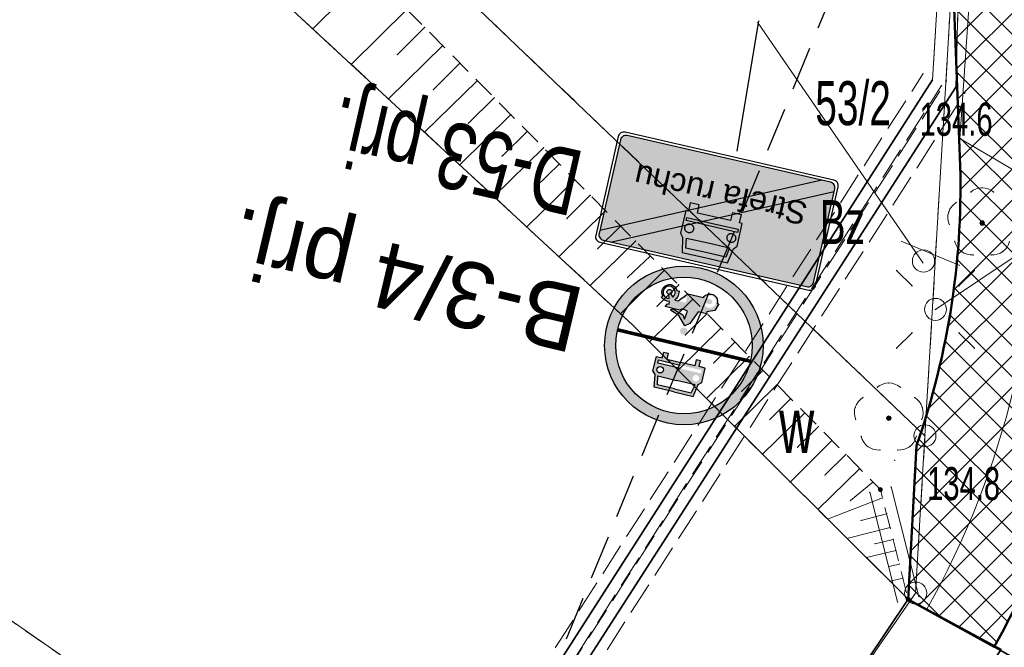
# Model space of a CAD drawing. Extents: x 6456700 to 6518119, y 5963420 to 5980059.
# Tile 42 of 256: x 6511671 to 6511693, y 5964120 to 5964134. Entities that reach past the tile are written whole.
import ezdxf
from ezdxf.enums import TextEntityAlignment as Align

# ---------------------------------------------------------------- set-up
doc = ezdxf.new("R2010")
doc.units = 0
doc.header["$MEASUREMENT"] = 0
for name, pattern in [('L_0_03', [1, 0.5, -0.5]), ('L_0_04', [1.5, 1, -0.5]), ('L_0_52', [1, 0.75, -0.25]), ('L_0_5A', [0.75, 0.5, -0.25])]:
    doc.linetypes.add(name, pattern=pattern)
doc.layers.get('0').update_dxf_attribs({"color": 2, "linetype": 'CONTINUOUS', "lineweight": 5})
for name, color, linetype, lineweight in [('000_Inne__niezydentyfikowane_', 7, 'CONTINUOUS', 18), ('18mm Kreska ciągła', 7, 'CONTINUOUS', 18), ('202_punkt_graniczny', 7, 'CONTINUOUS', 18), ('210_oznaczenie_konturu_uzytku_gruntowego', 96, 'CONTINUOUS', 18), ('211_numer_dzialki_ewidencyjnej', 7, 'CONTINUOUS', 18), ('218_kontur_uzytku_gruntowego', 96, 'L_0_03', 18), ('219_dzialka_ewidencyjna', 7, 'CONTINUOUS', 18), ('35mm Ciągła', 7, 'CONTINUOUS', 35), ('50mm Kreska ciągła', 7, 'CONTINUOUS', 50), ('9mm Kreska ciągła', 252, 'CONTINUOUS', 9), ('drzewo_lisciaste', 7, 'CONTINUOUS', 18), ('latarnia', 7, 'CONTINUOUS', 18), ('most', 7, 'CONTINUOUS', 18), ('obudowa_ochronna_przewodu', 7, 'CONTINUOUS', 18), ('ogrodzenie_trwale', 7, 'CONTINUOUS', 18), ('pikieta_naturalna', 7, 'CONTINUOUS', 18), ('pikieta_naturalna_Atr2', 7, 'CONTINUOUS', 18), ('pikieta_sztuczna', 7, 'CONTINUOUS', 18), ('przewod_elektroenergetyczny_podziemny', 7, 'CONTINUOUS', 18), ('przewod_kanalizacyjny', 7, 'CONTINUOUS', 18), ('przewod_kanalizacyjny___ob__projektowany', 7, 'CONTINUOUS', 18), ('przewod_wodociagowy', 7, 'CONTINUOUS', 18), ('przewod_wodociagowy___ob__projektowany', 7, 'CONTINUOUS', 18), ('sciana_oporowa__linia_', 7, 'CONTINUOUS', 18), ('skarpa_nieumocniona', 7, 'CONTINUOUS', 18), ('woda_stojaca', 7, 'CONTINUOUS', 18), ('woda_stojaca_Atr103', 7, 'CONTINUOUS', 18), ('Zakres', 7, 'CONTINUOUS', 18)]:
    doc.layers.add(name, color=color, linetype=linetype, lineweight=lineweight)
doc.layers.add('zn_pion', color=7, linetype='CONTINUOUS')
doc.layers.add('ZNAKI_PIONOWE', color=7, linetype='CONTINUOUS')
doc.styles.add('o_d', font='arial.ttf')
doc.styles.get("Standard").update_dxf_attribs({"font": 'txt', "width": 0.75})

# ---------------------------------------------------------------- blocks, each defined once
blk = doc.blocks.new('mdcp_nowa')
at = {"layer": 'drzewo_lisciaste', "linetype": 'Continuous', "lineweight": 18, "true_color": 0x009900}
for points in [[(6494424.09, 5980580.63, 1), (6494424.09, 5980580.73, 1)], [(6494421.97, 5980576.2, 1), (6494421.97, 5980576.3, 1)]]:
    blk.add_hatch(color=94, dxfattribs=at).paths.add_polyline_path(points)
at = {"layer": 'pikieta_naturalna', "linetype": 'Continuous', "lineweight": 18, "true_color": 0x000000}
for points in [[(6494424.09, 5980580.635, 1), (6494424.09, 5980580.725, 1)], [(6494421.78, 5980574.585, 1), (6494421.78, 5980574.675, 1)]]:
    blk.add_hatch(color=18, dxfattribs=at).paths.add_polyline_path(points)
at = {"layer": 'pikieta_sztuczna', "linetype": 'Continuous', "lineweight": 18, "true_color": 0x000000}
blk.add_hatch(color=18, dxfattribs=at).paths.add_polyline_path([(6494422.41, 5980572.095, 1), (6494422.41, 5980572.185, 1)])
at = {"layer": '000_Inne__niezydentyfikowane_', "linetype": 'Continuous', "lineweight": 18, "flags": 128}
for points in [[(6494410.19, 5980586.38), (6494408.89, 5980585.09)], [(6494411.03, 5980585.53), (6494409.76, 5980584.28)], [(6494411.43, 5980585.12), (6494410.81, 5980584.5)], [(6494411.84, 5980584.71), (6494410.61, 5980583.5)], [(6494412.23, 5980584.31), (6494411.63, 5980583.71)], [(6494412.62, 5980583.91), (6494411.43, 5980582.74)], [(6494413.01, 5980583.52), (6494412.42, 5980582.94)], [(6494413.39, 5980583.14), (6494412.23, 5980582)], [(6494413.76, 5980582.76), (6494413.19, 5980582.2)], [(6494414.13, 5980582.39), (6494413, 5980581.28)], [(6494414.49, 5980582.02), (6494413.93, 5980581.48)], [(6494414.84, 5980581.66), (6494413.75, 5980580.59)], [(6494415.19, 5980581.31), (6494414.66, 5980580.78)], [(6494415.54, 5980580.96), (6494414.48, 5980579.91)], [(6494415.88, 5980580.61), (6494415.36, 5980580.1)], [(6494416.22, 5980580.27), (6494415.19, 5980579.26)], [(6494416.55, 5980579.93), (6494416.04, 5980579.44)], [(6494416.87, 5980579.6), (6494415.88, 5980578.62)], [(6494417.2, 5980579.28), (6494416.71, 5980578.79)], [(6494417.52, 5980578.95), (6494416.54, 5980577.98)], [(6494417.84, 5980578.62), (6494417.35, 5980578.14)], [(6494418.16, 5980578.3), (6494417.19, 5980577.34)], [(6494418.48, 5980577.98), (6494417.99, 5980577.5)], [(6494418.8, 5980577.65), (6494417.83, 5980576.7)], [(6494419.11, 5980577.33), (6494418.63, 5980576.86)], [(6494419.43, 5980577.01), (6494418.47, 5980576.06)], [(6494419.74, 5980576.69), (6494419.27, 5980576.22)], [(6494420.06, 5980576.37), (6494419.1, 5980575.43)], [(6494420.37, 5980576.06), (6494419.9, 5980575.59)], [(6494420.68, 5980575.74), (6494419.73, 5980574.8)], [(6494421, 5980575.43), (6494420.52, 5980574.96)], [(6494421.31, 5980575.11), (6494420.36, 5980574.18)], [(6494421.61, 5980574.8), (6494421.1, 5980574.38)], [(6494421.83, 5980574.44), (6494420.58, 5980573.96)], [(6494421.92, 5980574.08), (6494421.34, 5980573.93)], [(6494422, 5980573.77), (6494421.02, 5980573.52)], [(6494422.07, 5980573.5), (6494421.66, 5980573.4)], [(6494422.13, 5980573.25), (6494421.46, 5980573.09)], [(6494422.21, 5980572.94), (6494421.97, 5980572.88)], [(6494422.29, 5980572.62), (6494422, 5980572.55)]]:
    blk.add_lwpolyline(points, dxfattribs=at)
at = {"layer": '000_Inne__niezydentyfikowane_'}
for p in [(6494408.89, 5980585.09), (6494411.43, 5980585.12), (6494411.84, 5980584.71), (6494410.81, 5980584.5), (6494412.23, 5980584.31), (6494409.76, 5980584.28), (6494412.62, 5980583.91), (6494411.63, 5980583.71), (6494410.61, 5980583.5), (6494413.01, 5980583.52), (6494413.39, 5980583.14), (6494411.43, 5980582.74), (6494412.42, 5980582.94), (6494413.76, 5980582.76), (6494414.13, 5980582.39), (6494413.19, 5980582.2), (6494412.23, 5980582), (6494414.49, 5980582.02), (6494414.84, 5980581.66), (6494413.93, 5980581.48), (6494413, 5980581.28), (6494415.19, 5980581.31), (6494415.54, 5980580.96), (6494414.66, 5980580.78), (6494413.75, 5980580.59), (6494415.88, 5980580.61), (6494415.36, 5980580.1), (6494416.22, 5980580.27), (6494414.48, 5980579.91), (6494416.55, 5980579.93), (6494416.04, 5980579.44), (6494416.87, 5980579.6), (6494415.19, 5980579.26), (6494417.2, 5980579.28), (6494417.52, 5980578.95), (6494416.71, 5980578.79), (6494415.88, 5980578.62), (6494417.84, 5980578.62), (6494418.16, 5980578.3), (6494417.35, 5980578.14), (6494416.54, 5980577.98), (6494418.48, 5980577.98), (6494418.8, 5980577.65), (6494417.99, 5980577.5), (6494417.19, 5980577.34), (6494419.11, 5980577.33), (6494419.43, 5980577.01), (6494417.83, 5980576.7), (6494418.63, 5980576.86), (6494419.74, 5980576.69), (6494420.06, 5980576.37), (6494418.47, 5980576.06), (6494419.27, 5980576.22), (6494420.37, 5980576.06), (6494419.9, 5980575.59), (6494420.68, 5980575.74), (6494419.1, 5980575.43), (6494421, 5980575.43), (6494420.52, 5980574.96), (6494421.31, 5980575.11), (6494419.73, 5980574.8), (6494421.61, 5980574.8), (6494421.1, 5980574.38), (6494421.83, 5980574.44), (6494420.36, 5980574.18), (6494421.92, 5980574.08), (6494420.58, 5980573.96), (6494421.34, 5980573.93), (6494422, 5980573.77), (6494421.02, 5980573.52), (6494421.66, 5980573.4), (6494422.07, 5980573.5), (6494422.13, 5980573.25), (6494421.46, 5980573.09), (6494422.21, 5980572.94), (6494421.97, 5980572.88), (6494422, 5980572.55), (6494422.29, 5980572.62)]:
    blk.add_point(p, dxfattribs=at)
at = {"layer": '202_punkt_graniczny', "color": 7, "linetype": 'Continuous', "lineweight": 18}
for centre in [(6494422.79, 5980575.85), (6494422.58, 5980572.28)]:
    blk.add_circle(centre, 0.25, dxfattribs=at)
at = {"layer": '202_punkt_graniczny'}
for p in [(6494422.79, 5980575.85), (6494422.58, 5980572.28)]:
    blk.add_point(p, dxfattribs=at)
at = {"layer": '218_kontur_uzytku_gruntowego', "lineweight": 18, "flags": 128}
for points in [[(6494422.79, 5980575.85), (6494367.16, 5980629.01)], [(6494422.79, 5980575.85), (6494423.71, 5980591.39)], [(6494422.58, 5980572.28), (6494422.79, 5980575.85)], [(6494415.09, 5980561.46), (6494422.58, 5980572.28)]]:
    blk.add_lwpolyline(points, dxfattribs=at)
at = {"layer": '218_kontur_uzytku_gruntowego'}
for p in [(6494422.79, 5980575.85), (6494422.79, 5980575.85), (6494422.79, 5980575.85), (6494422.79, 5980575.85), (6494422.79, 5980575.85), (6494422.79, 5980575.85), (6494422.58, 5980572.28), (6494422.58, 5980572.28), (6494422.58, 5980572.28), (6494422.58, 5980572.28)]:
    blk.add_point(p, dxfattribs=at)
at = {"layer": '219_dzialka_ewidencyjna', "color": 3, "linetype": 'Continuous', "lineweight": 18, "flags": 128}
for points in [[(6494422.79, 5980575.85), (6494367.16, 5980629.01)], [(6494422.79, 5980575.85), (6494423.71, 5980591.39)], [(6494422.58, 5980572.28), (6494422.79, 5980575.85)], [(6494415.09, 5980561.46), (6494422.58, 5980572.28)]]:
    blk.add_lwpolyline(points, dxfattribs=at)
at = {"layer": '219_dzialka_ewidencyjna', "color": 3}
for p in [(6494422.79, 5980575.85), (6494422.79, 5980575.85), (6494422.79, 5980575.85), (6494422.58, 5980572.28), (6494422.58, 5980572.28)]:
    blk.add_point(p, dxfattribs=at)
at = {"layer": 'drzewo_lisciaste', "color": 94, "linetype": 'Continuous', "lineweight": 18}
for centre in [(6494424.09, 5980580.68), (6494421.97, 5980576.25)]:
    blk.add_circle(centre, 0.05, dxfattribs=at)
at = {"layer": 'drzewo_lisciaste', "color": 94, "linetype": 'Continuous', "lineweight": 13}
for centre, start, end in [((6494424.09, 5980581.08), 49.272, 130.728), ((6494423.71, 5980580.804), 121.308, 202.548), ((6494423.855, 5980580.356), 193.221, 274.871), ((6494424.325, 5980580.356), 265.129, 346.779), ((6494421.97, 5980576.65), 49.272, 130.728), ((6494421.59, 5980576.374), 121.308, 202.548), ((6494422.35, 5980576.374), 337.452, 58.692), ((6494421.735, 5980575.926), 193.221, 274.871), ((6494422.205, 5980575.926), 265.129, 346.779)]:
    blk.add_arc(centre, 0.4, start, end, dxfattribs=at)
at = {"layer": 'drzewo_lisciaste'}
for p in [(6494424.09, 5980581.48), (6494423.829, 5980581.383), (6494424.351, 5980581.383), (6494423.502, 5980581.146), (6494423.33, 5980580.928), (6494423.341, 5980580.651), (6494424.09, 5980580.68), (6494423.466, 5980580.265), (6494423.62, 5980580.032), (6494423.889, 5980579.957), (6494424.291, 5980579.957), (6494424.56, 5980580.032), (6494421.709, 5980576.953), (6494421.97, 5980577.05), (6494422.231, 5980576.953), (6494421.382, 5980576.716), (6494422.558, 5980576.716), (6494421.21, 5980576.498), (6494422.73, 5980576.498), (6494421.221, 5980576.221), (6494421.97, 5980576.25), (6494422.719, 5980576.221), (6494421.346, 5980575.835), (6494422.594, 5980575.835), (6494421.5, 5980575.602), (6494422.44, 5980575.602), (6494421.769, 5980575.527), (6494422.171, 5980575.527)]:
    blk.add_point(p, dxfattribs=at)
at = {"layer": 'latarnia', "color": 7, "linetype": 'Continuous', "lineweight": 13, "flags": 128}
for points in [[(6494422.5, 5980579.251), (6494422.147, 5980579.604)], [(6494423.561, 5980579.251), (6494423.914, 5980579.604)], [(6494422.5, 5980578.19), (6494422.147, 5980577.837)], [(6494423.561, 5980578.19), (6494423.914, 5980577.837)]]:
    blk.add_lwpolyline(points, dxfattribs=at)
at = {"layer": 'latarnia', "color": 7, "linetype": 'Continuous', "lineweight": 13}
blk.add_circle((6494423.03, 5980578.72), 0.25, dxfattribs=at)
at = {"layer": 'latarnia'}
for p in [(6494422.147, 5980579.604), (6494423.914, 5980579.604), (6494422.5, 5980579.251), (6494423.561, 5980579.251), (6494423.03, 5980578.72), (6494422.5, 5980578.19), (6494423.561, 5980578.19), (6494422.147, 5980577.837), (6494423.914, 5980577.837)]:
    blk.add_point(p, dxfattribs=at)
at = {"layer": 'most', "color": 7, "linetype": 'Continuous', "lineweight": 35, "flags": 128}
blk.add_lwpolyline([(6494422.41, 5980572.14), (6494424.52, 5980571), (6494417.12, 5980560.27), (6494415.23, 5980561.43)], close=True, dxfattribs=at)
at = {"layer": 'most'}
blk.add_point((6494422.41, 5980572.14), dxfattribs=at)
at = {"layer": 'obudowa_ochronna_przewodu', "color": 7, "linetype": 'Continuous', "lineweight": 35, "flags": 128}
for points in [[(6494407.05, 5980559.11), (6494422.96, 5980583.93)], [(6494407.79, 5980559.35), (6494423.49, 5980583.76)]]:
    blk.add_lwpolyline(points, dxfattribs=at)
at = {"layer": 'obudowa_ochronna_przewodu'}
for p in [(6494422.96, 5980583.93), (6494423.49, 5980583.76)]:
    blk.add_point(p, dxfattribs=at)
at = {"layer": 'ogrodzenie_trwale'}
for p in [(6494422.1, 5980575.29), (6494422.42, 5980572.65)]:
    blk.add_point(p, dxfattribs=at)
at = {"layer": 'pikieta_naturalna', "color": 7, "linetype": 'Continuous', "lineweight": 18}
for centre in [(6494424.09, 5980580.68), (6494421.78, 5980574.63)]:
    blk.add_circle(centre, 0.045, dxfattribs=at)
at = {"layer": 'pikieta_naturalna'}
for p in [(6494424.09, 5980580.68), (6494421.78, 5980574.63)]:
    blk.add_point(p, dxfattribs=at)
at = {"layer": 'pikieta_sztuczna', "color": 7, "linetype": 'Continuous', "lineweight": 18}
blk.add_circle((6494422.41, 5980572.14), 0.045, dxfattribs=at)
at = {"layer": 'pikieta_sztuczna'}
blk.add_point((6494422.41, 5980572.14), dxfattribs=at)
at = {"layer": 'przewod_elektroenergetyczny_podziemny', "color": 1, "linetype": 'Continuous', "lineweight": 18, "flags": 128}
blk.add_lwpolyline([(6494423.03, 5980578.72), (6494425.02, 5980580.05), (6494425.14, 5980581.68), (6494423.58, 5980582.6), (6494424.18, 5980591.27), (6494424.03, 5980594.74), (6494423.55, 5980594.71)], dxfattribs=at)
at = {"layer": 'przewod_elektroenergetyczny_podziemny'}
for p in [(6494423.58, 5980582.6), (6494423.03, 5980578.72)]:
    blk.add_point(p, dxfattribs=at)
at = {"layer": 'przewod_kanalizacyjny', "color": 34, "linetype": 'Continuous', "lineweight": 18, "flags": 128}
blk.add_lwpolyline([(6494512.58, 5980664.36), (6494475.85, 5980648.08), (6494448.95, 5980640.08), (6494435.82, 5980630.74), (6494434, 5980628.21), (6494423.39, 5980591.02), (6494422.96, 5980583.93), (6494407.05, 5980559.11), (6494413.79, 5980555.59), (6494408.53, 5980527.9), (6494395.33, 5980508.5), (6494379.99, 5980480.33), (6494362.15, 5980422.68)], dxfattribs=at)
at = {"layer": 'przewod_kanalizacyjny'}
blk.add_point((6494422.96, 5980583.93), dxfattribs=at)
at = {"layer": 'przewod_kanalizacyjny___ob__projektowany', "color": 34, "linetype": 'L_0_52', "lineweight": 18, "flags": 128}
for points in [[(6494423.39, 5980591.02), (6494422.96, 5980583.93)], [(6494406.84, 5980559.25), (6494422.75, 5980584.07)], [(6494422.96, 5980583.93), (6494407.05, 5980559.11)], [(6494407.26, 5980558.98), (6494423.17, 5980583.8)]]:
    blk.add_lwpolyline(points, dxfattribs=at)
at = {"layer": 'przewod_kanalizacyjny___ob__projektowany'}
for p in [(6494422.75, 5980584.07), (6494422.96, 5980583.93), (6494422.96, 5980583.93), (6494423.17, 5980583.8)]:
    blk.add_point(p, dxfattribs=at)
at = {"layer": 'przewod_wodociagowy', "color": 5, "linetype": 'Continuous', "lineweight": 18, "flags": 128}
blk.add_lwpolyline([(6494513.5, 5980663.95), (6494476.06, 5980647.42), (6494449.16, 5980639.62), (6494440.37, 5980633.47), (6494436.09, 5980630.48), (6494434.52, 5980628.04), (6494423.72, 5980591.82), (6494423.49, 5980583.76), (6494407.79, 5980559.35), (6494414.54, 5980555.87), (6494409.04, 5980527.84), (6494395.85, 5980508.25), (6494380.37, 5980480.1), (6494362.54, 5980422.62), (6494348.35, 5980374.02), (6494335.97, 5980340.4), (6494332.73, 5980341.36), (6494294.76, 5980353), (6494262.61, 5980362.71)], dxfattribs=at)
at = {"layer": 'przewod_wodociagowy'}
blk.add_point((6494423.49, 5980583.76), dxfattribs=at)
at = {"layer": 'przewod_wodociagowy___ob__projektowany', "color": 5, "linetype": 'L_0_52', "lineweight": 18, "flags": 128}
for points in [[(6494423.72, 5980591.82), (6494423.49, 5980583.76)], [(6494407.58, 5980559.49), (6494423.28, 5980583.9)], [(6494423.49, 5980583.76), (6494407.79, 5980559.35)], [(6494408, 5980559.22), (6494423.7, 5980583.63)]]:
    blk.add_lwpolyline(points, dxfattribs=at)
at = {"layer": 'przewod_wodociagowy___ob__projektowany'}
for p in [(6494423.28, 5980583.9), (6494423.49, 5980583.76), (6494423.49, 5980583.76), (6494423.7, 5980583.63)]:
    blk.add_point(p, dxfattribs=at)
at = {"layer": 'sciana_oporowa__linia_', "color": 7, "linetype": 'Continuous', "lineweight": 18, "flags": 128}
for points in [[(6494422.652, 5980572.201), (6494422.022, 5980574.691)], [(6494422.168, 5980572.079), (6494421.538, 5980574.569)]]:
    blk.add_lwpolyline(points, dxfattribs=at)
at = {"layer": 'sciana_oporowa__linia_'}
for p in [(6494422.022, 5980574.691), (6494421.538, 5980574.569), (6494422.168, 5980572.079), (6494422.652, 5980572.201)]:
    blk.add_point(p, dxfattribs=at)
at = {"layer": 'skarpa_nieumocniona', "color": 7, "linetype": 'L_0_5A', "lineweight": 18, "flags": 128}
for points in [[(6494416.15, 5980578.37), (6494404.48, 5980589.17), (6494398.32, 5980594.93), (6494395.38, 5980597.44), (6494391.77, 5980600.32), (6494388.65, 5980602.92), (6494383.53, 5980602.8), (6494370.38, 5980612.05), (6494366.28, 5980620.48), (6494357.54, 5980626.16), (6494367.02, 5980621.52), (6494368.24, 5980620.59), (6494371.32, 5980612.97), (6494383.75, 5980604.45), (6494388.69, 5980604.85), (6494394.23, 5980600.43), (6494406.51, 5980590.11), (6494421.78, 5980574.63), (6494422.41, 5980572.14)], [(6494400.52, 5980572.71), (6494415.72, 5980562.15), (6494415.23, 5980561.43), (6494412.08, 5980561.73), (6494411.83, 5980561.87), (6494407.07, 5980564.78), (6494402.13, 5980567.26), (6494396.64, 5980569.66), (6494391.99, 5980571.54), (6494387.34, 5980573.2), (6494382.46, 5980575.46), (6494380.92, 5980577.31), (6494381.64, 5980578.94), (6494392.92, 5980576.01)]]:
    blk.add_lwpolyline(points, close=True, dxfattribs=at)
at = {"layer": 'skarpa_nieumocniona'}
for p in [(6494416.15, 5980578.37), (6494416.15, 5980578.37), (6494421.78, 5980574.63), (6494421.78, 5980574.63), (6494422.41, 5980572.14), (6494422.41, 5980572.14)]:
    blk.add_point(p, dxfattribs=at)
at = {"layer": 'woda_stojaca', "color": 141, "linetype": 'Continuous', "lineweight": 18, "flags": 128}
for points in [[(6494422.41, 5980572.14), (6494416.15, 5980578.37), (6494404.48, 5980589.17), (6494398.32, 5980594.93), (6494395.38, 5980597.44), (6494391.77, 5980600.32), (6494388.65, 5980602.92), (6494383.53, 5980602.8), (6494370.38, 5980612.05), (6494366.28, 5980620.48), (6494357.54, 5980626.16), (6494357.09, 5980632.09)], [(6494311.599, 5980572.873), (6494316.15, 5980573.77), (6494317.76, 5980573.29), (6494323.12, 5980573.68), (6494333.76, 5980577.57), (6494342.33, 5980581.13), (6494346.35, 5980586.63), (6494347.22, 5980590.85), (6494348.92, 5980595.12), (6494346.74, 5980600.91), (6494345.19, 5980602.06), (6494340.48, 5980606.93), (6494339.8, 5980608.59), (6494343.26, 5980609.2), (6494348.36, 5980602.91), (6494355.09, 5980597.08), (6494358, 5980595.46), (6494366.36, 5980588.22), (6494376.87, 5980580.42), (6494380.55, 5980579.52), (6494381.64, 5980578.94), (6494392.92, 5980576.01), (6494400.52, 5980572.71), (6494415.72, 5980562.15)]]:
    blk.add_lwpolyline(points, dxfattribs=at)
at = {"layer": 'woda_stojaca'}
for p in [(6494416.15, 5980578.37), (6494422.41, 5980572.14)]:
    blk.add_point(p, dxfattribs=at)
at = {"layer": 'Zakres', "linetype": 'L_0_04', "lineweight": 25, "flags": 128}
blk.add_lwpolyline([(6495113.77, 5985050.22), (6495121.12, 5984877.07), (6495125.76, 5984757.87), (6495129.89, 5984649.81), (6495141.08, 5984611.3), (6495145.77, 5984544.53), (6495147.36, 5984487.27), (6495157.22, 5984392.07), (6495162.95, 5984387.45), (6495180.24, 5984384.16), (6495229.5, 5984386.61), (6495251.65, 5984373.41), (6495258.77, 5984357.12), (6495255.44, 5984330.44), (6495250.77, 5984304.39), (6495252.21, 5984282.78), (6495255.46, 5984256.45), (6495254.94, 5984238.25), (6495266.4, 5984211), (6495277.24, 5984182.33), (6495294.2, 5984133.19), (6495300.94, 5984095.37), (6495313.24, 5984037.69), (6495317.44, 5983978.18), (6495300.35, 5983922.18), (6495282.35, 5983883.38), (6495266.21, 5983862.23), (6495242.03, 5983839.67), (6495211.11, 5983816.86), (6495158.26, 5983772.66), (6495130.6, 5983651.16), (6495116.31, 5983543.43), (6495129.51, 5983346.73), (6495134.58, 5983264.71), (6495139.64, 5983186.97), (6495193.25, 5983077.94), (6495199.2, 5983041.97), (6495206.23, 5983026), (6495208.96, 5983004.88), (6495202.27, 5982979.48), (6495202.42, 5982950.13), (6495209.35, 5982897.38), (6495215.97, 5982850.34), (6495228.6, 5982809.97), (6495226.85, 5982778.82), (6495225.04, 5982750.56), (6495220.26, 5982723.37), (6495226.54, 5982679.97), (6495206.06, 5982669.48), (6495192.68, 5982657.71), (6495184.57, 5982648.65), (6495174.78, 5982624.58), (6495164.23, 5982604.61), (6495150.7, 5982588.3), (6495137.69, 5982582.43), (6495118.26, 5982573.75), (6495100.35, 5982558.42), (6495090.36, 5982544.99), (6495075.87, 5982519.06), (6495060.83, 5982499.68), (6495049.41, 5982485.49), (6495035.07, 5982459.7), (6495006.7, 5982406.64), (6494980.89, 5982351.84), (6494944.35, 5982293.29), (6494925.72, 5982250.11), (6494905.2, 5982190.37), (6494898.43, 5982153.5), (6494879.51, 5982063.89), (6494864.14, 5981992.66), (6494816.93, 5981768.61), (6494777.79, 5981577.7), (6494739.84, 5981394.72), (6494718.65, 5981297.89), (6494716.45, 5981237.31), (6494738.62, 5981208.21), (6494776.48, 5981173.06), (6494817.16, 5981137.44), (6494847.63, 5981109.8), (6494877.39, 5981077.08), (6494912.75, 5981030.55), (6494916.06, 5981014.71), (6494903.86, 5980957.01), (6494916.13, 5980953.51), (6494892.32, 5980927.59), (6494850.7, 5980858.8), (6494806.81, 5980779.89), (6494785.1, 5980753.49), (6494715.22, 5980723.29), (6494679.96, 5980686.78), (6494651.35, 5980651.29), (6494549.14, 5980683.24), (6494511.84, 5980659.66), (6494443.61, 5980630.33), (6494428.78, 5980598.6), (6494431.58, 5980579.46), (6494420.56, 5980549.76), (6494416.45, 5980528.2), (6494403.86, 5980507.16), (6494388.89, 5980482.96), (6494365.32, 5980407.99), (6494335.67, 5980315.15), (6494332.29, 5980297.41), (6494335.1, 5980278.18), (6494347.25, 5980254.84), (6494336.79, 5980250.09), (6494300.04, 5980271.34), (6494320.8, 5980301.43), (6494336.81, 5980349.17), (6494344.85, 5980380.92), (6494360.85, 5980437.13), (6494374.18, 5980476.38), (6494386.14, 5980498.84), (6494403.02, 5980528.52), (6494411.33, 5980563.19), (6494420.84, 5980586.25), (6494420.25, 5980601.11), (6494434.95, 5980635.94), (6494446.75, 5980644.99), (6494465.77, 5980647.27), (6494513.02, 5980669.46), (6494507.85, 5980679.68), (6494547.89, 5980705.83), (6494570.06, 5980691.34), (6494636.17, 5980669.05), (6494706.14, 5980756.86), (6494742.78, 5980772.58), (6494798.53, 5980814.27), (6494826.12, 5980867.97), (6494849.57, 5980908.6), (6494845.35, 5980942.01), (6494853.94, 5980970.83), (6494891.08, 5980960.54), (6494890.11, 5980965.73), (6494903.94, 5981025.69), (6494869.98, 5981070.3), (6494770.97, 5981160.58), (6494728.18, 5981200.64), (6494706.13, 5981229.56), (6494707.94, 5981299.75), (6494728.84, 5981398.1), (6494767.06, 5981580.19), (6494806.17, 5981770.55), (6494854.36, 5981994.76), (6494869.73, 5982065.97), (6494888.61, 5982155.44), (6494891.67, 5982173.95), (6494895.82, 5982197.45), (6494916.38, 5982253.72), (6494935.47, 5982297.95), (6494954.97, 5982331.67), (6494972.09, 5982356.64), (6494997.76, 5982411.14), (6495026.29, 5982464.48), (6495041.09, 5982491.09), (6495052.99, 5982505.88), (6495067.51, 5982524.6), (6495081.94, 5982550.43), (6495092.99, 5982565.28), (6495112.86, 5982582.29), (6495133.59, 5982591.55), (6495144.48, 5982596.46), (6495155.87, 5982610.19), (6495165.7, 5982628.8), (6495175.96, 5982654.03), (6495185.62, 5982664.83), (6495200.4, 5982677.82), (6495212.49, 5982688.04), (6495209.64, 5982723.43), (6495215.22, 5982750.57), (6495216.87, 5982779.54), (6495218.31, 5982809.31), (6495206.86, 5982847.92), (6495199.44, 5982894.74), (6495192.11, 5982948.71), (6495190.16, 5982979.24), (6495183.47, 5983075.16), (6495129.79, 5983184.34), (6495124.6, 5983264.07), (6495119.53, 5983346.09), (6495106.27, 5983543.75), (6495120.74, 5983652.9), (6495148.75, 5983779.42), (6495204.15, 5983826.04), (6495273.41, 5983889.36), (6495288.53, 5983927.42), (6495300.83, 5983964.69), (6495303.91, 5983980.14), (6495301.32, 5984039.55), (6495291.1, 5984093.63), (6495284.5, 5984130.67), (6495267.84, 5984178.93), (6495257.12, 5984207.3), (6495244.96, 5984236.19), (6495244.79, 5984255.42), (6495242.25, 5984281.97), (6495240.71, 5984304.95), (6495245.55, 5984331.94), (6495248.51, 5984355.64), (6495243.77, 5984366.47), (6495226.98, 5984376.47), (6495179.54, 5984374.12), (6495158.61, 5984378.09), (6495147.7, 5984386.91), (6495137.38, 5984486.61), (6495135.78, 5984544.04), (6495131.18, 5984609.54), (6495119.95, 5984648.2), (6495115.76, 5984757.49), (6495111.12, 5984876.67), (6495103.73, 5985050.93), (6495109.36, 5985081.73), (6495120.41, 5985085.88)], close=True, dxfattribs=at)
at = {"layer": '210_oznaczenie_konturu_uzytku_gruntowego', "lineweight": 20, "width": 0.66}
blk.add_text('Bz', height=1, dxfattribs=at).set_placement((6494420.4, 5980581.2), align=Align.TOP_LEFT)
at = {"layer": '211_numer_dzialki_ewidencyjnej', "color": 7, "lineweight": 20, "width": 0.66}
blk.add_text('53/2', height=1, dxfattribs=at).set_placement((6494420.3, 5980583.9), align=Align.TOP_LEFT)
at = {"layer": 'pikieta_naturalna_Atr2', "color": 7, "lineweight": 15, "width": 0.66}
for s, p in [('134.6', (6494422.67, 5980583.41)), ('134.8', (6494422.84, 5980575.14))]:
    blk.add_text(s, height=0.75, dxfattribs=at).set_placement(p, align=Align.TOP_LEFT)
at = {"layer": 'woda_stojaca_Atr103', "color": 141, "lineweight": 25, "width": 0.66}
blk.add_text('w', height=1.25, dxfattribs=at).set_placement((6494419.48, 5980576.71), align=Align.TOP_LEFT)
blk = doc.blocks.new('D-47_k')
blk.add_hatch(color=255).paths.add_polyline_path([(39, 37, 0.414214), (37, 39), (-37, 39, 0.414214), (-39, 37), (-39, 3, 0.414214), (-37, 1), (37, 1, 0.414214), (39, 3)])
at = {"color": 7}
for points in [[(-38, 0), (38, 0, 0.414214), (40, 2), (40, 38, 0.414214), (38, 40), (-38, 40, 0.414214), (-40, 38), (-40, 2, 0.414214)], [(-37, 1), (37, 1, 0.414214), (39, 3), (39, 37, 0.414214), (37, 39), (-37, 39, 0.414214), (-39, 37), (-39, 3, 0.414214)]]:
    blk.add_lwpolyline(points, format="xyb", close=True, dxfattribs=at)
blk = doc.blocks.new('du3_k')
blk.add_hatch(color=10).paths.add_polyline_path([(39, 35.92), (39, 37, 0.414214), (37, 39), (33.85, 39), (-39, 4.08), (-39, 3, 0.414214), (-37, 1), (-33.85, 1)])
at = {"color": 10}
for p, q in [((-39, 4.08), (33.85, 39)), ((-33.85, 1), (39, 35.92))]:
    blk.add_line(p, q, dxfattribs=at)
blk = doc.blocks.new('^pi064030-234042')
h = blk.add_hatch()
h.set_pattern_fill('ANGLE', color=19)
h.set_pattern_definition([(0, (-5.734, -2.136), (0, 6.985), [5.08, -1.905]), (90, (-5.734, -2.136), (-6.985, 4e-16), [5.08, -1.905])])
h.paths.add_polyline_path([(0.661, 2.221), (0.661, 1.921), (0.986, 1.921), (0.986, 2.221), (1.086, 2.221), (1.086, 3.046), (0.986, 3.171), (0.879, 3.703), (0.054, 3.703), (-0.771, 3.703), (-0.876, 3.171), (-0.976, 3.046), (-0.976, 2.221), (-0.876, 2.221), (-0.876, 1.921), (-0.546, 1.921), (-0.546, 2.221)])
h.paths.add_polyline_path([(-0.727, 3.171), (-0.671, 3.521), (0.054, 3.521), (0.779, 3.521), (0.843, 3.171), (0.054, 3.171)], flags=16)
h.paths.add_polyline_path([(0.054, 2.571), (0.986, 2.571), (0.986, 2.458), (0.054, 2.458), (-0.876, 2.458), (-0.876, 2.571)], flags=16)
h.paths.add_polyline_path([(-0.55, 2.841, -0.054772), (-0.546, 2.812, -0.054772), (-0.55, 2.783, -0.053777), (-0.559, 2.756, -0.052029), (-0.574, 2.73, -0.049907), (-0.595, 2.707, -0.047796), (-0.62, 2.689, -0.045996), (-0.649, 2.675, -0.044706), (-0.68, 2.667, -0.044038), (-0.712, 2.664, -0.044038), (-0.745, 2.667, -0.044706), (-0.776, 2.675, -0.045996), (-0.804, 2.689, -0.047796), (-0.829, 2.707, -0.049237), (-0.85, 2.73, -0.052742), (-0.865, 2.756, -0.053777), (-0.875, 2.783, -0.054772), (-0.878, 2.812, -0.054772), (-0.875, 2.841, -0.053777), (-0.865, 2.869, -0.052742), (-0.85, 2.895, -0.049237), (-0.829, 2.917, -0.047796), (-0.804, 2.936, -0.045996), (-0.776, 2.949, -0.044706), (-0.745, 2.958, -0.044038), (-0.712, 2.961, -0.044038), (-0.68, 2.958, -0.044706), (-0.649, 2.949, -0.045996), (-0.62, 2.936, -0.047796), (-0.595, 2.917, -0.049907), (-0.574, 2.895, -0.052029), (-0.559, 2.869, -0.053777)], flags=16)
h.paths.add_polyline_path([(0.656, 2.812, -0.054772), (0.659, 2.841, -0.053777), (0.668, 2.869, -0.052742), (0.684, 2.895, -0.049237), (0.704, 2.917, -0.047796), (0.73, 2.936, -0.045996), (0.758, 2.949, -0.044706), (0.789, 2.958, -0.044038), (0.822, 2.961, -0.044038), (0.854, 2.958, -0.044706), (0.885, 2.949, -0.045996), (0.914, 2.936, -0.047796), (0.939, 2.917, -0.049907), (0.959, 2.895, -0.052029), (0.975, 2.869, -0.053777), (0.984, 2.841, -0.054772), (0.987, 2.812, -0.054772), (0.984, 2.783, -0.053777), (0.975, 2.756, -0.052029), (0.959, 2.73, -0.049907), (0.939, 2.707, -0.047796), (0.914, 2.689, -0.045996), (0.885, 2.675, -0.044706), (0.854, 2.667, -0.044038), (0.822, 2.664, -0.044038), (0.789, 2.667, -0.044706), (0.758, 2.675, -0.045996), (0.73, 2.689, -0.047796), (0.704, 2.707, -0.049237), (0.684, 2.73, -0.052742), (0.668, 2.756, -0.053777), (0.659, 2.783, -0.054772)], flags=16)
at = {"color": 7, "linetype": 'Continuous'}
for p, q in [((-0.771, 3.703), (-0.876, 3.171)), ((0.054, 3.703), (-0.771, 3.703)), ((-0.727, 3.171), (-0.671, 3.521)), ((-0.671, 3.521), (0.054, 3.521)), ((0.879, 3.703), (0.054, 3.703)), ((0.054, 3.521), (0.779, 3.521)), ((0.779, 3.521), (0.843, 3.171)), ((0.986, 3.171), (0.879, 3.703)), ((-0.876, 3.171), (-0.976, 3.046)), ((0.054, 3.171), (-0.727, 3.171)), ((0.843, 3.171), (0.054, 3.171)), ((1.086, 3.046), (0.986, 3.171)), ((-0.976, 3.046), (-0.976, 2.221)), ((1.086, 2.221), (1.086, 3.046)), ((-0.876, 2.571), (0.054, 2.571)), ((-0.876, 2.458), (-0.876, 2.571)), ((0.054, 2.458), (-0.876, 2.458)), ((0.054, 2.571), (0.986, 2.571)), ((0.986, 2.458), (0.054, 2.458)), ((0.986, 2.571), (0.986, 2.458)), ((-0.976, 2.221), (-0.876, 2.221)), ((-0.876, 2.221), (-0.876, 1.921)), ((-0.546, 2.221), (0.661, 2.221)), ((-0.546, 1.921), (-0.546, 2.221)), ((0.661, 2.221), (0.661, 1.921)), ((0.986, 1.921), (0.986, 2.221)), ((0.986, 2.221), (1.086, 2.221)), ((-0.546, 1.921), (-0.876, 1.921)), ((0.661, 1.921), (0.986, 1.921))]:
    blk.add_line(p, q, dxfattribs=at)
for points in [[(-0.878, 2.812, 0.054772), (-0.875, 2.783, 0.053777), (-0.865, 2.756, 0.052029), (-0.85, 2.73, 0.049907), (-0.829, 2.707, 0.047796), (-0.804, 2.689, 0.045996), (-0.776, 2.675, 0.044706), (-0.745, 2.667, 0.044038), (-0.712, 2.664, 0.044038), (-0.68, 2.667, 0.044706), (-0.649, 2.675, 0.045996), (-0.62, 2.689, 0.047796), (-0.595, 2.707, 0.049907), (-0.574, 2.73, 0.052029), (-0.559, 2.756, 0.053777), (-0.55, 2.783, 0.054772), (-0.546, 2.812, 0.054772), (-0.55, 2.841, 0.053777), (-0.559, 2.869, 0.052029), (-0.574, 2.895, 0.049907), (-0.595, 2.917, 0.047796), (-0.62, 2.936, 0.045996), (-0.649, 2.949, 0.044706), (-0.68, 2.958, 0.044038), (-0.712, 2.961, 0.044038), (-0.745, 2.958, 0.044706), (-0.776, 2.949, 0.045996), (-0.804, 2.936, 0.047796), (-0.829, 2.917, 0.049907), (-0.85, 2.895, 0.052029), (-0.865, 2.869, 0.053777), (-0.875, 2.841, 0.054772)], [(0.987, 2.812, 0.054772), (0.984, 2.841, 0.053777), (0.975, 2.869, 0.052029), (0.959, 2.895, 0.049907), (0.939, 2.917, 0.047796), (0.914, 2.936, 0.045996), (0.885, 2.949, 0.044706), (0.854, 2.958, 0.044038), (0.822, 2.961, 0.044038), (0.789, 2.958, 0.044706), (0.758, 2.949, 0.045996), (0.73, 2.936, 0.047796), (0.704, 2.917, 0.049907), (0.684, 2.895, 0.052029), (0.668, 2.869, 0.053777), (0.659, 2.841, 0.054772), (0.656, 2.812, 0.054772), (0.659, 2.783, 0.053777), (0.668, 2.756, 0.052029), (0.684, 2.73, 0.049907), (0.704, 2.707, 0.047796), (0.73, 2.689, 0.045996), (0.758, 2.675, 0.044706), (0.789, 2.667, 0.044038), (0.822, 2.664, 0.044038), (0.854, 2.667, 0.044706), (0.885, 2.675, 0.045996), (0.914, 2.689, 0.047796), (0.939, 2.707, 0.049907), (0.959, 2.73, 0.052029), (0.975, 2.756, 0.053777), (0.984, 2.783, 0.054772)]]:
    blk.add_lwpolyline(points, format="xyb", close=True, dxfattribs=at)
at = {"layer": 'zn_pion', "xscale": 0.09999999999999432, "yscale": 0.09999999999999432, "zscale": 0.09999999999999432}
for name in ['D-47_k', 'du3_k']:
    blk.add_blockref(name, (0, 0), dxfattribs=at)
at = {"layer": 'zn_pion', "color": 250, "style": 'o_d'}
blk.add_text('Strefa ruchu', height=0.82, dxfattribs=at).set_placement((0, 1.4), align=Align.MIDDLE_CENTER)

msp = doc.modelspace()

# ---------------------------------------------------------------- linework, layer by layer
at = {"layer": '50mm Kreska ciągła', "color": 6, "ltscale": 0.1}
msp.add_lwpolyline([(6511769.76, 5964210.196), (6511747.406, 5964200.649, 0.020192), (6511743.586, 5964198.832), (6511738.301, 5964196.051, -0.098674), (6511729.755, 5964193.522), (6511723.667, 5964192.967, 0.271991), (6511705.391, 5964179.862), (6511694.249, 5964154.747, 0.114411), (6511691.932, 5964142.68), (6511692.371, 5964131.182, -0.09387), (6511691.386, 5964124.63), (6511691.195, 5964121.14), (6511693.149, 5964120.062, 0.138482), (6511695.868, 5964131.315), (6511695.43, 5964142.813, -0.114411), (6511697.449, 5964153.327), (6511708.591, 5964178.442, -0.271991), (6511723.985, 5964189.481), (6511730.073, 5964190.037, 0.098674), (6511739.931, 5964192.954), (6511745.216, 5964195.734, -0.020192), (6511748.781, 5964197.43), (6511771.135, 5964206.977, 0.032198), (6511782.743, 5964212.845)], format="xyb", dxfattribs=at)

# ---------------------------------------------------------------- next in the draw order: block references
at = {"linetype": 'ByBlock'}
msp.add_blockref('mdcp_nowa', (17268.786, -16450.998), dxfattribs=at)

# ---------------------------------------------------------------- next in the draw order: hatches: boundary and pattern name
at = {"layer": '9mm Kreska ciągła'}
h = msp.add_hatch(dxfattribs=at)
h.set_pattern_fill('ANSI37', color=256, scale=4)
h.set_pattern_definition([(45, (6511691.195, 5964120.06236), (-0.3535534, 0.3535534), []), (135, (6511691.195, 5964120.06236), (-0.3535534, -0.3535534), [])])
h.paths.add_polyline_path([(6511691.195, 5964121.143), (6511691.386, 5964124.63, 0.09387), (6511692.371, 5964131.182), (6511691.932, 5964142.68, -0.114411), (6511694.249, 5964154.747), (6511705.391, 5964179.862, -0.271991), (6511723.667, 5964192.967), (6511729.755, 5964193.522, 0.098674), (6511738.301, 5964196.051), (6511743.586, 5964198.832, -0.020192), (6511747.406, 5964200.649), (6511769.76, 5964210.196, 0.03219), (6511780.964, 5964215.859), (6511817.579, 5964237.57, -0.218462), (6511825.251, 5964238.379), (6511910.835, 5964209.53, -0.062712), (6511916.853, 5964206.62, 0.390075), (6511923.272, 5964207.6), (6511915.609, 5964197.326, 0.426952), (6511913.878, 5964204.338, 0.049189), (6511909.717, 5964206.213), (6511824.133, 5964235.062, 0.218462), (6511819.364, 5964234.559), (6511782.746, 5964212.847), (6511782.743, 5964212.845, -0.032198), (6511771.135, 5964206.977), (6511748.781, 5964197.43, 0.020192), (6511745.216, 5964195.734), (6511739.931, 5964192.954, -0.098674), (6511730.073, 5964190.037), (6511723.985, 5964189.481, 0.271991), (6511708.591, 5964178.442), (6511697.449, 5964153.327, 0.114411), (6511695.43, 5964142.813), (6511695.868, 5964131.315, -0.138482), (6511693.149, 5964120.062), (6511691.196, 5964121.142)])
at = {"layer": 'ZNAKI_PIONOWE', "linetype": 'Continuous'}
h = msp.add_hatch(color=12, dxfattribs=at)
h.paths.add_polyline_path([(6511687.855, 5964126.486, 1), (6511684.352, 5964127.315, 1)])
h.paths.add_polyline_path([(6511684.595, 5964127.258, -1.000004), (6511687.612, 5964126.544, -1.000004)], flags=16)
h.paths.add_polyline_path([(6511687.22, 5964125.016), (6511684.349, 5964125.696), (6511685.037, 5964128.602), (6511687.907, 5964127.922)], flags=25)
h = msp.add_hatch(color=256, dxfattribs=at)
edge = h.paths.add_edge_path()
edge.add_arc((6511686.1, 5964127.227), 0.0833, -179.7501, 180.2499)
edge = h.paths.add_edge_path()
edge.add_line((6511686.861, 5964127.856), (6511686.895, 5964127.848))
edge.add_line((6511686.895, 5964127.848), (6511686.803, 5964127.693))
edge.add_line((6511686.803, 5964127.693), (6511686.627, 5964127.664))
edge.add_line((6511686.627, 5964127.664), (6511686.618, 5964127.623))
edge.add_line((6511686.618, 5964127.623), (6511686.426, 5964127.669))
edge.add_line((6511686.426, 5964127.669), (6511686.239, 5964127.402))
edge.add_line((6511686.239, 5964127.402), (6511686.124, 5964127.346))
edge.add_line((6511686.124, 5964127.346), (6511685.986, 5964127.579))
edge.add_line((6511685.986, 5964127.579), (6511685.8, 5964127.702))
edge.add_line((6511685.8, 5964127.702), (6511685.841, 5964127.745))
edge.add_line((6511685.841, 5964127.745), (6511686.081, 5964127.598))
edge.add_line((6511686.081, 5964127.598), (6511686.118, 5964127.498))
edge.add_line((6511686.118, 5964127.498), (6511686.188, 5964127.682))
edge.add_line((6511686.188, 5964127.682), (6511686.073, 5964127.736))
edge.add_line((6511686.073, 5964127.736), (6511686.005, 5964127.706))
edge.add_line((6511686.005, 5964127.706), (6511685.676, 5964127.784))
edge.add_line((6511685.676, 5964127.784), (6511685.732, 5964127.846))
edge.add_line((6511685.732, 5964127.846), (6511685.772, 5964127.842))
edge.add_line((6511685.772, 5964127.842), (6511685.779, 5964127.901))
edge.add_arc((6511685.787, 5964128.151), 0.25, -142.9724, -91.8427, ccw=False)
edge.add_line((6511685.587, 5964128), (6511685.628, 5964128.024))
edge.add_arc((6511685.775, 5964128.114), 0.173, -348.5464, -148.7648, ccw=False)
edge.add_line((6511685.945, 5964128.148), (6511685.995, 5964128.136))
edge.add_line((6511685.995, 5964128.136), (6511685.965, 5964128.01))
edge.add_arc((6511685.504, 5964128.358), 0.578, -47.3209, -37.0494, ccw=False)
edge.add_line((6511685.896, 5964127.933), (6511685.971, 5964127.915))
edge.add_line((6511685.971, 5964127.915), (6511686.193, 5964128.072))
edge.add_line((6511686.193, 5964128.072), (6511686.548, 5964127.988))
edge.add_arc((6511686.694, 5964127.898), 0.172, -14.2528, 148.5422, ccw=False)
edge = h.paths.add_edge_path(flags=16)
edge.add_line((6511686.68, 5964127.841), (6511686.553, 5964127.871))
edge.add_arc((6511686.693, 5964127.896), 0.142, -169.968, 143.3311)
edge.add_line((6511686.579, 5964127.98), (6511686.706, 5964127.95))
edge.add_arc((6511686.693, 5964127.896), 0.0563, -103.3185, 76.6815, ccw=False)
h.paths.add_polyline_path([(6511686.146, 5964127.874), (6511685.971, 5964127.915), (6511686.177, 5964128.001)], flags=16)
edge = h.paths.add_edge_path(flags=16)
edge.add_line((6511685.807, 5964128.066), (6511685.851, 5964127.999))
edge.add_arc((6511685.766, 5964128.11), 0.14, -52.5483, 272.1183)
edge.add_line((6511685.772, 5964127.971), (6511685.762, 5964128.058))
edge.add_arc((6511685.775, 5964128.114), 0.0571, -416.5382, -102.9788, ccw=False)
edge.add_line((6511685.807, 5964128.066), (6511685.851, 5964127.999))
h = msp.add_hatch(color=256, dxfattribs=at)
edge = h.paths.add_edge_path(flags=16)
edge.add_arc((6511686.374, 5964126.16), 0.0743, -179.7501, 180.2499)
edge = h.paths.add_edge_path(flags=16)
edge.add_arc((6511685.563, 5964126.352), 0.0743, -179.7501, 180.2499)
h.paths.add_polyline_path([(6511685.889, 5964125.921), (6511686.272, 5964125.83), (6511686.356, 5964126.011), (6511685.934, 5964126.111), (6511685.512, 5964126.211), (6511685.506, 5964126.011)], flags=16)
h.paths.add_polyline_path([(6511685.999, 5964126.384), (6511686.49, 5964126.268), (6511686.507, 5964126.34), (6511686.016, 5964126.456), (6511685.525, 5964126.573), (6511685.508, 5964126.5)], flags=16)
h.paths.add_polyline_path([(6511685.873, 5964125.852), (6511686.315, 5964125.747), (6511686.43, 5964126.015), (6511686.508, 5964126.062), (6511686.585, 5964126.391), (6511686.45, 5964126.423), (6511686.482, 5964126.554), (6511686.38, 5964126.579), (6511686.348, 5964126.444), (6511686.031, 5964126.519), (6511685.714, 5964126.594), (6511685.746, 5964126.729), (6511685.644, 5964126.753), (6511685.613, 5964126.621), (6511685.478, 5964126.653), (6511685.4, 5964126.324), (6511685.448, 5964126.247), (6511685.431, 5964125.956)])

# ---------------------------------------------------------------- next in the draw order: linework, layer by layer
at = {"layer": '18mm Kreska ciągła', "color": 4, "ltscale": 0.1}
msp.add_lwpolyline([(6511691.623, 5964120.92, 0.138482), (6511694.119, 5964131.248), (6511693.681, 5964142.747, -0.114411), (6511695.849, 5964154.037), (6511706.991, 5964179.152, -0.271991), (6511723.826, 5964191.224), (6511729.914, 5964191.78, 0.098674), (6511739.116, 5964194.502), (6511744.401, 5964197.283, -0.020192), (6511748.094, 5964199.04), (6511770.447, 5964208.587, 0.032198), (6511781.855, 5964214.353), (6511818.472, 5964236.064, -0.218462), (6511824.692, 5964236.72), (6511910.276, 5964207.872, -0.080953), (6511917.385, 5964204.11), (6511919.535, 5964202.482)], format="xyb", dxfattribs=at)
at = {"layer": '18mm Kreska ciągła'}
for points in [[(6511687.776, 5964134.241), (6511691.537, 5964128.767)], [(6511691.04, 5964129.269), (6511692.366, 5964128.716)]]:
    msp.add_lwpolyline(points, dxfattribs=at)
msp.add_circle((6511691.544, 5964128.819), 0.252, dxfattribs=at)
at = {"layer": '35mm Ciągła'}
msp.add_line((6511691.623, 5964120.92), (6511717.772, 5964106.214), dxfattribs=at)
at = {"layer": 'ZNAKI_PIONOWE'}
msp.add_line((6511687.311, 5964131.312), (6511687.808, 5964134.271), dxfattribs=at)
at = {"layer": 'ZNAKI_PIONOWE', "linetype": 'Continuous', "flags": 128}
for points in [[(6511686.861, 5964127.856), (6511686.895, 5964127.848), (6511686.803, 5964127.693), (6511686.627, 5964127.664), (6511686.618, 5964127.623), (6511686.426, 5964127.669), (6511686.239, 5964127.402), (6511686.124, 5964127.346), (6511685.986, 5964127.579), (6511685.8, 5964127.702), (6511685.841, 5964127.745), (6511686.081, 5964127.598), (6511686.118, 5964127.498), (6511686.188, 5964127.682), (6511686.073, 5964127.736), (6511686.005, 5964127.706), (6511685.676, 5964127.784), (6511685.732, 5964127.846), (6511685.772, 5964127.842), (6511685.779, 5964127.901, -0.226872), (6511685.587, 5964128), (6511685.628, 5964128.024, -1.18945), (6511685.945, 5964128.148), (6511685.995, 5964128.136), (6511685.965, 5964128.01, -0.044848), (6511685.896, 5964127.933), (6511685.971, 5964127.915), (6511686.193, 5964128.072), (6511686.548, 5964127.988, -0.860098), (6511686.861, 5964127.856, 0.189204)], [(6511685.807, 5964128.066), (6511685.851, 5964127.999, 6.434837), (6511685.772, 5964127.971), (6511685.762, 5964128.058, -4.867238), (6511685.807, 5964128.066), (6511685.851, 5964127.999)]]:
    msp.add_lwpolyline(points, format="xyb", dxfattribs=at)
at = {"layer": 'ZNAKI_PIONOWE', "color": 1, "linetype": 'Continuous', "const_width": 0.08, "flags": 128}
msp.add_lwpolyline([(6511687.612, 5964126.544), (6511687.612, 5964126.544), (6511684.595, 5964127.258)], dxfattribs=at)
at = {"layer": 'ZNAKI_PIONOWE', "linetype": 'Continuous', "flags": 128}
for points in [[(6511685.873, 5964125.852), (6511685.431, 5964125.956), (6511685.448, 5964126.247), (6511685.4, 5964126.324), (6511685.478, 5964126.653), (6511685.613, 5964126.621), (6511685.644, 5964126.753), (6511685.746, 5964126.729), (6511685.714, 5964126.594), (6511686.031, 5964126.519)], [(6511685.999, 5964126.384), (6511685.508, 5964126.5), (6511685.525, 5964126.573), (6511686.016, 5964126.456)], [(6511685.873, 5964125.852), (6511686.315, 5964125.747), (6511686.43, 5964126.015), (6511686.508, 5964126.062), (6511686.585, 5964126.391), (6511686.45, 5964126.423), (6511686.482, 5964126.554), (6511686.38, 5964126.579), (6511686.348, 5964126.444), (6511686.031, 5964126.519)], [(6511685.889, 5964125.921), (6511685.506, 5964126.011), (6511685.512, 5964126.211), (6511685.934, 5964126.111)], [(6511685.889, 5964125.921), (6511686.272, 5964125.83), (6511686.356, 5964126.011), (6511685.934, 5964126.111)]]:
    msp.add_lwpolyline(points, dxfattribs=at)
at = {"layer": 'ZNAKI_PIONOWE', "color": 7, "linetype": 'Continuous'}
for radius in [1.8, 1.55]:
    msp.add_circle((6511686.104, 5964126.901), radius, dxfattribs=at)
at = {"layer": 'ZNAKI_PIONOWE', "linetype": 'Continuous'}
msp.add_circle((6511685.563, 5964126.352), 0.0743, dxfattribs=at)

# ---------------------------------------------------------------- next in the draw order: block references
at = {"layer": 'zn_pion', "xscale": 0.6400000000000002, "yscale": 0.6400000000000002, "zscale": 0.6400000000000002, "rotation": 167.1145226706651}
msp.add_blockref('^pi064030-234042', (6511687.138, 5964131.199), dxfattribs=at)

# ---------------------------------------------------------------- next in the draw order: texts
at = {"layer": 'ZNAKI_PIONOWE', "linetype": 'Continuous'}
msp.add_text('B-3/4 prj.', height=1.5, rotation=166.6815, dxfattribs=at).set_placement((6511683.903, 5964128.181))
at = {"layer": 'ZNAKI_PIONOWE', "insert": (6511683.55, 5964129.828), "char_height": 1.5, "width": 10.8158, "attachment_point": 1, "rotation": 167.1546}
msp.add_mtext('D-53 prj.', dxfattribs=at)

doc.saveas('drawing.dxf')
